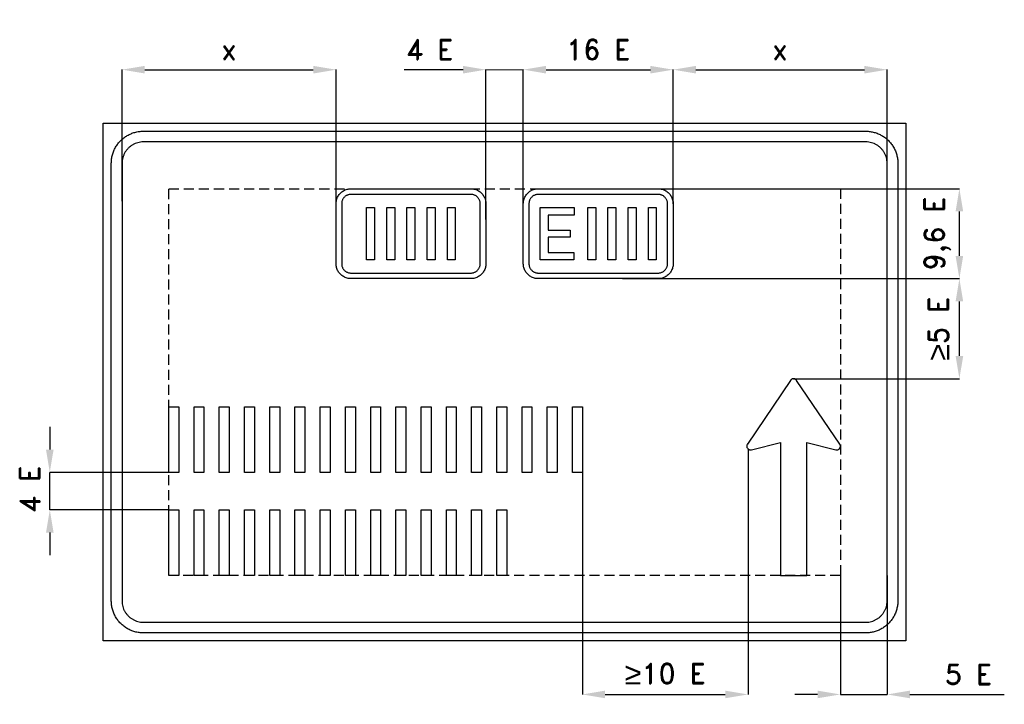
# Model space of a CAD drawing. Header units: millimetres. Extents: x -143 to 3538, y 870 to 3429.
import ezdxf

# ---------------------------------------------------------------- set-up
doc = ezdxf.new("R2010")
doc.units = ezdxf.units.MM
doc.header["$LTSCALE"] = 5
doc.linetypes.add('ČÁRKOVANÁX2', pattern=[1.5, 1, -0.5])
doc.layers.add('Kóty', color=2, linetype='Continuous')
doc.layers.add('Značka', color=7, linetype='Continuous')
doc.styles.get("Standard").update_dxf_attribs({"font": 'romand.shx', "height": 75})
doc.dimstyles.get("Standard").update_dxf_attribs({"dimtxt": 75, "dimasz": 85, "dimexe": 0.18, "dimexo": 0.0625, "dimgap": 37.5, "dimtad": 1, "dimdec": 0, "dimzin": 0, "dimdsep": 46, "dimtxsty": 'Standard', "dimcen": 0.09, "dimadec": 0, "dimazin": 0, "dimtfac": 1, "dimtdec": 0, "dimtofl": 0, "dimtmove": 0, "dimatfit": 3, "dimfxl": 1, "dimtolj": 1, "dimtzin": 0, "dimarcsym": 0})

# ---------------------------------------------------------------- blocks, each defined once
blk = doc.blocks.new('*D0')
at = {"layer": 'Defpoints', "color": 0, "transparency": 16777216}
for p in [(2579.6, 1824.6), (1960.6, 1737.2), (2579.6, 907.2)]:
    blk.add_point(p, dxfattribs=at)
at = {"layer": 'Kóty', "color": 0, "lineweight": -2, "transparency": 16777216}
for p, q in [((2579.6, 1824.6), (2579.6, 907)), ((1960.6, 1737.1), (1960.6, 907)), ((2045.6, 907.2), (2494.6, 907.2))]:
    blk.add_line(p, q, dxfattribs=at)
at = {"layer": 'Kóty', "color": 0, "transparency": 16777216}
for points in [[(2045.6, 921.4), (2045.6, 893), (1960.6, 907.2)], [(2494.6, 921.4), (2494.6, 893), (2579.6, 907.2)]]:
    blk.add_solid(points, dxfattribs=at)
at = {"layer": 'Kóty', "color": 0, "transparency": 16777216, "insert": (2270.1, 985.3), "char_height": 75, "attachment_point": 5}
blk.add_mtext('\\A1;{\\fArial|b0|i0|c238|p34;\\H1.08333x;≥\\Fromand|c238;\\H0.92308x;10 E}', dxfattribs=at)
blk = doc.blocks.new('*D1')
at = {"layer": 'Defpoints', "color": 0, "transparency": 16777216}
for p in [(2299.7, 3242.2), (1739.7, 2741.2), (2299.7, 2741.2)]:
    blk.add_point(p, dxfattribs=at)
at = {"layer": 'Kóty', "color": 0, "lineweight": -2, "transparency": 16777216}
for p, q in [((1739.7, 2741.3), (1739.7, 3242.4)), ((1824.7, 3242.2), (2214.7, 3242.2)), ((2299.7, 2741.3), (2299.7, 3242.4))]:
    blk.add_line(p, q, dxfattribs=at)
at = {"layer": 'Kóty', "color": 0, "transparency": 16777216}
for points in [[(1824.7, 3256.4), (1824.7, 3228), (1739.7, 3242.2)], [(2214.7, 3256.4), (2214.7, 3228), (2299.7, 3242.2)]]:
    blk.add_solid(points, dxfattribs=at)
at = {"layer": 'Kóty', "color": 0, "transparency": 16777216, "insert": (2019.7, 3317.2), "char_height": 75, "attachment_point": 5}
blk.add_mtext('\\A1;16 E', dxfattribs=at)
blk = doc.blocks.new('*D2')
at = {"layer": 'Defpoints', "color": 0, "transparency": 16777216}
for p in [(2225.2, 2461.2), (3369.7, 2461.2), (2749.6, 2087.2)]:
    blk.add_point(p, dxfattribs=at)
at = {"layer": 'Kóty', "color": 0, "lineweight": -2, "transparency": 16777216}
for p, q in [((2225.3, 2461.2), (3369.9, 2461.2)), ((3369.7, 2172.2), (3369.7, 2376.2)), ((2749.7, 2087.2), (3369.9, 2087.2))]:
    blk.add_line(p, q, dxfattribs=at)
at = {"layer": 'Kóty', "color": 0, "transparency": 16777216}
for points in [[(3355.5, 2376.2), (3383.9, 2376.2), (3369.7, 2461.2)], [(3355.5, 2172.2), (3383.9, 2172.2), (3369.7, 2087.2)]]:
    blk.add_solid(points, dxfattribs=at)
at = {"layer": 'Kóty', "color": 0, "transparency": 16777216, "insert": (3291.6, 2274.2), "char_height": 75, "attachment_point": 5, "rotation": 90}
blk.add_mtext('\\A1;{\\fArial|b0|i0|c238|p34;\\H1.08333x;≥\\Fromand|c238;\\H0.92308x;5 E}', dxfattribs=at)
blk = doc.blocks.new('*D3')
at = {"layer": 'Defpoints', "color": 0, "transparency": 16777216}
for p in [(1039.7, 3242.2), (239.7, 2750.5), (1039.7, 2741.2)]:
    blk.add_point(p, dxfattribs=at)
at = {"layer": 'Kóty', "color": 0, "lineweight": -2, "transparency": 16777216}
for p, q in [((239.7, 2750.5), (239.7, 3242.4)), ((324.7, 3242.2), (954.7, 3242.2)), ((1039.7, 2741.3), (1039.7, 3242.4))]:
    blk.add_line(p, q, dxfattribs=at)
at = {"layer": 'Kóty', "color": 0, "transparency": 16777216}
for points in [[(324.7, 3256.4), (324.7, 3228), (239.7, 3242.2)], [(954.7, 3256.4), (954.7, 3228), (1039.7, 3242.2)]]:
    blk.add_solid(points, dxfattribs=at)
at = {"layer": 'Kóty', "color": 0, "transparency": 16777216, "insert": (639.7, 3317.2), "char_height": 75, "attachment_point": 5}
blk.add_mtext('\\A1;x', dxfattribs=at)
blk = doc.blocks.new('*D4')
at = {"layer": 'Defpoints', "color": 0, "transparency": 16777216}
for p in [(3099.7, 3242.2), (3099.7, 2892.2), (2299.7, 2741.2)]:
    blk.add_point(p, dxfattribs=at)
at = {"layer": 'Kóty', "color": 0, "lineweight": -2, "transparency": 16777216}
for p, q in [((2299.7, 2741.3), (2299.7, 3242.4)), ((2384.7, 3242.2), (3014.7, 3242.2)), ((3099.7, 2892.3), (3099.7, 3242.4))]:
    blk.add_line(p, q, dxfattribs=at)
at = {"layer": 'Kóty', "color": 0, "transparency": 16777216}
for points in [[(2384.7, 3256.4), (2384.7, 3228), (2299.7, 3242.2)], [(3014.7, 3256.4), (3014.7, 3228), (3099.7, 3242.2)]]:
    blk.add_solid(points, dxfattribs=at)
at = {"layer": 'Kóty', "color": 0, "transparency": 16777216, "insert": (2699.7, 3317.2), "char_height": 75, "attachment_point": 5}
blk.add_mtext('\\A1;x', dxfattribs=at)
blk = doc.blocks.new('*D5')
at = {"layer": 'Defpoints', "color": 0, "transparency": 16777216}
for p in [(2924.7, 1352.2), (3099.7, 1352.2), (3099.7, 907.2)]:
    blk.add_point(p, dxfattribs=at)
at = {"layer": 'Kóty', "color": 0, "lineweight": -2, "transparency": 16777216}
for p, q in [((2924.7, 1352.1), (2924.7, 907)), ((3099.7, 1352.1), (3099.7, 907)), ((2839.7, 907.2), (2754.7, 907.2)), ((3184.7, 907.2), (3537.5, 907.2))]:
    blk.add_line(p, q, dxfattribs=at)
at = {"layer": 'Kóty', "color": 0, "transparency": 16777216}
for points in [[(2839.7, 921.4), (2839.7, 893), (2924.7, 907.2)], [(3184.7, 921.4), (3184.7, 893), (3099.7, 907.2)]]:
    blk.add_solid(points, dxfattribs=at)
at = {"layer": 'Kóty', "color": 0, "transparency": 16777216, "insert": (3403.6, 982.2), "char_height": 75, "attachment_point": 5}
blk.add_mtext('\\A1;5 E', dxfattribs=at)

msp = doc.modelspace()

# ---------------------------------------------------------------- linework, layer by layer
at = {"layer": 'Kóty'}
for p, q in [((1514.7, 3242.2), (1294.6, 3242.2)), ((1599.7, 2682.7), (1599.7, 3242.4)), ((1739.7, 2682.7), (1739.7, 3242.4)), ((1824.7, 3242.2), (2166.8, 3242.2)), ((2299.7, 2741.3), (2299.7, 3242.4)), ((2111, 2797.2), (3369.9, 2797.2)), ((3369.7, 2546.2), (3369.7, 2712.2)), ((2111, 2461.2), (3369.9, 2461.2)), ((-30.3, 1907.2), (-30.3, 1822.2)), ((414.6, 1737.2), (-30.5, 1737.2)), ((414.6, 1597.2), (-30.5, 1597.2)), ((-30.3, 1512.2), (-30.3, 1427.2))]:
    msp.add_line(p, q, dxfattribs=at)
for points in [[(1599.7, 3242.2), (1739.7, 3242.4)], [(-30.5, 1597.2), (-30.5, 1737.2)], [(2924.7, 907.2), (3099.7, 907.2)]]:
    msp.add_lwpolyline(points, dxfattribs=at)
for points in [[(1514.7, 3256.4), (1514.7, 3228), (1599.7, 3242.2)], [(1824.7, 3256.4), (1824.7, 3228), (1739.7, 3242.2)], [(3355.5, 2712.2), (3383.9, 2712.2), (3369.7, 2797.2)], [(3355.5, 2546.2), (3383.9, 2546.2), (3369.7, 2461.2)], [(-44.5, 1822.2), (-16.1, 1822.2), (-30.3, 1737.2)], [(-44.5, 1512.2), (-16.1, 1512.2), (-30.3, 1597.2)]]:
    msp.add_solid(points, dxfattribs=at)
at = {"layer": 'Značka', "color": 5}
for points in [[(169.7, 1107.2), (169.7, 3042.2), (3169.7, 3042.2), (3169.7, 1107.2), (169.7, 1107.2)], [(1154, 2531.2), (1154, 2727.2), (1183.7, 2727.2), (1183.7, 2531.2), (1154, 2531.2)], [(1229.4, 2531.2), (1229.4, 2727.2), (1259.1, 2727.2), (1259.1, 2531.2), (1229.4, 2531.2)], [(1304.8, 2531.2), (1304.8, 2727.2), (1334.5, 2727.2), (1334.5, 2531.2), (1304.8, 2531.2)], [(1380.3, 2531.2), (1380.3, 2727.2), (1410, 2727.2), (1410, 2531.2), (1380.3, 2531.2)], [(1455.7, 2531.2), (1455.7, 2727.2), (1485.4, 2727.2), (1485.4, 2531.2), (1455.7, 2531.2)], [(414.7, 1737.2), (414.7, 1982.2), (451.8, 1982.2), (451.8, 1737.2), (414.7, 1737.2)], [(509, 1737.2), (509, 1982.2), (546.1, 1982.2), (546.1, 1737.2), (509, 1737.2)], [(603.3, 1737.2), (603.3, 1982.2), (640.4, 1982.2), (640.4, 1737.2), (603.3, 1737.2)], [(697.6, 1737.2), (697.6, 1982.2), (734.7, 1982.2), (734.7, 1737.2), (697.6, 1737.2)], [(791.9, 1737.2), (791.9, 1982.2), (829, 1982.2), (829, 1737.2), (791.9, 1737.2)], [(886.2, 1737.2), (886.2, 1982.2), (923.3, 1982.2), (923.3, 1737.2), (886.2, 1737.2)], [(980.5, 1737.2), (980.5, 1982.2), (1017.6, 1982.2), (1017.6, 1737.2), (980.5, 1737.2)], [(1074.8, 1737.2), (1074.8, 1982.2), (1111.9, 1982.2), (1111.9, 1737.2), (1074.8, 1737.2)], [(1169.1, 1737.2), (1169.1, 1982.2), (1206.2, 1982.2), (1206.2, 1737.2), (1169.1, 1737.2)], [(1263.4, 1737.2), (1263.4, 1982.2), (1300.5, 1982.2), (1300.5, 1737.2), (1263.4, 1737.2)], [(1357.7, 1737.2), (1357.7, 1982.2), (1394.8, 1982.2), (1394.8, 1737.2), (1357.7, 1737.2)], [(1452, 1737.2), (1452, 1982.2), (1489.1, 1982.2), (1489.1, 1737.2), (1452, 1737.2)], [(1546.3, 1737.2), (1546.3, 1982.2), (1583.4, 1982.2), (1583.4, 1737.2), (1546.3, 1737.2)], [(1640.6, 1737.2), (1640.6, 1982.2), (1677.7, 1982.2), (1677.7, 1737.2), (1640.6, 1737.2)], [(1734.9, 1737.2), (1734.9, 1982.2), (1772, 1982.2), (1772, 1737.2), (1734.9, 1737.2)], [(1829.2, 1737.2), (1829.2, 1982.2), (1866.3, 1982.2), (1866.3, 1737.2), (1829.2, 1737.2)], [(1923.5, 1737.2), (1923.5, 1982.2), (1960.6, 1982.2), (1960.6, 1737.2), (1923.5, 1737.2)], [(414.7, 1352.2), (414.7, 1597.2), (451.8, 1597.2), (451.8, 1352.2), (414.7, 1352.2)], [(509, 1352.2), (509, 1597.2), (546.1, 1597.2), (546.1, 1352.2), (509, 1352.2)], [(603.3, 1352.2), (603.3, 1597.2), (640.4, 1597.2), (640.4, 1352.2), (603.3, 1352.2)], [(697.6, 1352.2), (697.6, 1597.2), (734.7, 1597.2), (734.7, 1352.2), (697.6, 1352.2)], [(791.9, 1352.2), (791.9, 1597.2), (829, 1597.2), (829, 1352.2), (791.9, 1352.2)], [(886.2, 1352.2), (886.2, 1597.2), (923.3, 1597.2), (923.3, 1352.2), (886.2, 1352.2)], [(980.5, 1352.2), (980.5, 1597.2), (1017.6, 1597.2), (1017.6, 1352.2), (980.5, 1352.2)], [(1074.8, 1352.2), (1074.8, 1597.2), (1111.9, 1597.2), (1111.9, 1352.2), (1074.8, 1352.2)], [(1169.1, 1352.2), (1169.1, 1597.2), (1206.2, 1597.2), (1206.2, 1352.2), (1169.1, 1352.2)], [(1263.4, 1352.2), (1263.4, 1597.2), (1300.5, 1597.2), (1300.5, 1352.2), (1263.4, 1352.2)], [(1357.7, 1352.2), (1357.7, 1597.2), (1394.8, 1597.2), (1394.8, 1352.2), (1357.7, 1352.2)], [(1452, 1352.2), (1452, 1597.2), (1489.1, 1597.2), (1489.1, 1352.2), (1452, 1352.2)], [(1546.3, 1352.2), (1546.3, 1597.2), (1583.4, 1597.2), (1583.4, 1352.2), (1546.3, 1352.2)], [(1640.6, 1352.2), (1640.6, 1597.2), (1677.7, 1597.2), (1677.7, 1352.2), (1640.6, 1352.2)]]:
    msp.add_lwpolyline(points, dxfattribs=at)
for points in [[(319.7, 1137.2), (319.2, 1137.2), (318.7, 1137.2, -0.03218), (303.3, 1138.3, -0.035443), (288, 1141.5, -0.036267), (273.3, 1146.4, -0.03442), (259.4, 1153.4, -0.033721), (246.5, 1162.1, -0.034085), (234.8, 1172.3, -0.034209), (224.5, 1184, -0.034229), (215.9, 1196.9, -0.034044), (209, 1210.8, -0.033412), (203.9, 1225.5, -0.034127), (200.7, 1240.8, -0.036745), (199.7, 1256.3), (199.7, 1256.7), (199.7, 1257.2), (199.7, 2892.2), (199.7, 2892.7), (199.7, 2893.1, -0.03218), (200.8, 2908.6, -0.035443), (203.9, 2923.9, -0.036267), (208.9, 2938.6, -0.034425), (215.9, 2952.5, -0.033723), (224.5, 2965.4, -0.034082), (234.8, 2977, -0.034204), (246.5, 2987.3, -0.034223), (259.4, 2996, -0.034048), (273.3, 3002.9, -0.033416), (288, 3007.9, -0.034129), (303.3, 3011.2, -0.036741), (318.7, 3012.2), (319.2, 3012.2), (319.7, 3012.2), (3019.7, 3012.2), (3020.2, 3012.2), (3020.6, 3012.2, -0.03218), (3036.1, 3011.1, -0.035452), (3051.4, 3007.9, -0.036272), (3066.1, 3003, -0.03441), (3080, 2996, -0.033714), (3092.9, 2987.3, -0.034082), (3104.5, 2977, -0.034209), (3114.8, 2965.4, -0.034232), (3123.5, 2952.5, -0.034027), (3130.4, 2938.6, -0.033418), (3135.4, 2923.9, -0.034111), (3138.7, 2908.6, -0.036749), (3139.7, 2893.1), (3139.7, 2892.7), (3139.7, 2892.2), (3139.7, 1257.2), (3139.7, 1256.7), (3139.7, 1256.3, -0.032179), (3138.6, 1240.8, -0.035457), (3135.4, 1225.5, -0.036267), (3130.5, 1210.8, -0.034424), (3123.5, 1196.9, -0.033731), (3114.8, 1184, -0.034079), (3104.5, 1172.3, -0.034202), (3092.9, 1162, -0.034215), (3080, 1153.4, -0.034038), (3066.1, 1146.5, -0.033411), (3051.4, 1141.5, -0.034125), (3036.1, 1138.2, -0.036744), (3020.6, 1137.2), (3020.2, 1137.2), (3019.7, 1137.2), (319.7, 1137.2)], [(319.7, 1177.2), (3019.7, 1177.2), (3020, 1177.2), (3020.3, 1177.2, 0.032178), (3030.7, 1177.9, 0.035444), (3040.8, 1180, 0.036267), (3050.6, 1183.4, 0.034422), (3059.9, 1188, 0.033731), (3068.5, 1193.8, 0.034071), (3076.3, 1200.6, 0.034205), (3083.1, 1208.4, 0.034223), (3088.9, 1217, 0.034048), (3093.5, 1226.3, 0.033416), (3096.9, 1236.1, 0.034152), (3099, 1246.2, 0.036741), (3099.7, 1256.6), (3099.7, 1256.9), (3099.7, 1257.2), (3099.7, 2892.2), (3099.7, 2892.5), (3099.7, 2892.8, 0.032179), (3099, 2903.2, 0.035443), (3096.9, 2913.3, 0.036259), (3093.5, 2923.1, 0.034419), (3088.9, 2932.4, 0.033729), (3083.1, 2941, 0.034073), (3076.3, 2948.8, 0.034191), (3068.5, 2955.6, 0.034225), (3059.9, 2961.4, 0.034056), (3050.6, 2966, 0.033414), (3040.8, 2969.4, 0.034128), (3030.6, 2971.5, 0.036743), (3020.3, 2972.2), (3020, 2972.2), (3019.7, 2972.2), (319.7, 2972.2), (319.4, 2972.2), (319.1, 2972.2, 0.032179), (308.7, 2971.5, 0.035442), (298.6, 2969.4, 0.03626), (288.8, 2966, 0.034413), (279.5, 2961.4, 0.033721), (270.9, 2955.6, 0.034079), (263.1, 2948.8, 0.03421), (256.3, 2941, 0.034233), (250.5, 2932.4, 0.034047), (245.9, 2923.1, 0.033413), (242.5, 2913.3, 0.034126), (240.4, 2903.1, 0.036745), (239.7, 2892.8), (239.7, 2892.5), (239.7, 2892.2), (239.7, 1257.2), (239.7, 1256.9), (239.7, 1256.6, 0.03218), (240.4, 1246.2, 0.035443), (242.5, 1236.1, 0.036267), (245.8, 1226.3, 0.03442), (250.5, 1217, 0.033721), (256.3, 1208.4, 0.034085), (263.1, 1200.6, 0.03421), (270.9, 1193.8, 0.034229), (279.5, 1188, 0.034044), (288.8, 1183.4, 0.033411), (298.6, 1180, 0.034128), (308.7, 1177.9, 0.036745), (319.1, 1177.2), (319.4, 1177.2), (319.7, 1177.2)], [(1095.7, 2461.2), (1095.5, 2461.2), (1095.3, 2461.2, -0.032169), (1088, 2461.7, -0.035416), (1080.9, 2463.2, -0.036271), (1074, 2465.5, -0.034431), (1067.6, 2468.8, -0.03372), (1061.5, 2472.8, -0.034095), (1056.1, 2477.6, -0.034214), (1051.3, 2483, -0.034243), (1047.3, 2489.1, -0.034056), (1044, 2495.6, -0.033416), (1041.7, 2502.4, -0.034124), (1040.2, 2509.5, -0.036746), (1039.7, 2516.8), (1039.7, 2517), (1039.7, 2517.2), (1039.7, 2741.2), (1039.7, 2741.4), (1039.7, 2741.6, -0.032177), (1040.2, 2748.9, -0.03545), (1041.7, 2756, -0.03626), (1044, 2762.8, -0.034423), (1047.3, 2769.3, -0.033725), (1051.3, 2775.4, -0.034084), (1056.1, 2780.8, -0.034196), (1061.5, 2785.6, -0.034232), (1067.6, 2789.6, -0.034059), (1074, 2792.9, -0.033405), (1080.9, 2795.2, -0.034129), (1088, 2796.7, -0.036744), (1095.3, 2797.2), (1095.5, 2797.2), (1095.7, 2797.2), (1543.7, 2797.2), (1543.9, 2797.2), (1544.1, 2797.2, -0.032169), (1551.4, 2796.7, -0.035417), (1558.5, 2795.2, -0.036276), (1565.3, 2792.9, -0.034446), (1571.8, 2789.6, -0.033725), (1577.9, 2785.6, -0.034078), (1583.3, 2780.8, -0.034201), (1588.1, 2775.4, -0.034236), (1592.1, 2769.3, -0.034071), (1595.4, 2762.8, -0.033408), (1597.7, 2756, -0.034133), (1599.2, 2748.9, -0.036746), (1599.7, 2741.6), (1599.7, 2741.4), (1599.7, 2741.2), (1599.7, 2517.2), (1599.7, 2517), (1599.7, 2516.8, -0.032169), (1599.2, 2509.5, -0.035417), (1597.7, 2502.4, -0.036276), (1595.4, 2495.5, -0.034446), (1592.1, 2489.1, -0.033725), (1588.1, 2483, -0.034078), (1583.3, 2477.6, -0.034201), (1577.9, 2472.8, -0.034236), (1571.8, 2468.8, -0.034071), (1565.3, 2465.5, -0.033408), (1558.5, 2463.2, -0.034133), (1551.4, 2461.7, -0.036746), (1544.1, 2461.2), (1543.9, 2461.2), (1543.7, 2461.2), (1095.7, 2461.2)], [(1095.7, 2482.2), (1543.7, 2482.2), (1543.8, 2482.2), (1544, 2482.2, 0.032165), (1548.5, 2482.5, 0.035444), (1552.9, 2483.4, 0.03628), (1557.2, 2484.9, 0.034442), (1561.3, 2486.9, 0.033701), (1565, 2489.4, 0.034065), (1568.4, 2492.4, 0.034201), (1571.4, 2495.8, 0.034208), (1574, 2499.6, 0.034016), (1576, 2503.7, 0.033399), (1577.5, 2508, 0.034148), (1578.4, 2512.4, 0.036731), (1578.7, 2516.9), (1578.7, 2517.1), (1578.7, 2517.2), (1578.7, 2741.2), (1578.7, 2741.3), (1578.7, 2741.5, 0.032165), (1578.4, 2746, 0.035444), (1577.5, 2750.4, 0.03628), (1576, 2754.7, 0.034442), (1574, 2758.8, 0.033701), (1571.4, 2762.5, 0.034065), (1568.4, 2765.9, 0.034201), (1565, 2768.9, 0.034208), (1561.3, 2771.5, 0.034016), (1557.2, 2773.5, 0.033399), (1552.9, 2775, 0.034148), (1548.5, 2775.9, 0.036731), (1544, 2776.2), (1543.8, 2776.2), (1543.7, 2776.2), (1095.7, 2776.2), (1095.6, 2776.2), (1095.4, 2776.2, 0.032167), (1090.9, 2775.9, 0.035453), (1086.5, 2775, 0.036279), (1082.2, 2773.5, 0.034431), (1078.1, 2771.5, 0.033715), (1074.3, 2768.9, 0.034084), (1070.9, 2765.9, 0.034211), (1067.9, 2762.5, 0.034219), (1065.4, 2758.8, 0.03404), (1063.4, 2754.7, 0.033412), (1061.9, 2750.4, 0.034122), (1061, 2746, 0.036757), (1060.7, 2741.5), (1060.7, 2741.3), (1060.7, 2741.2), (1060.7, 2517.2), (1060.7, 2517.1), (1060.7, 2516.9, 0.032192), (1061, 2512.4, 0.035444), (1061.9, 2508, 0.036254), (1063.4, 2503.7, 0.03443), (1065.4, 2499.6, 0.033712), (1067.9, 2495.8, 0.034075), (1070.9, 2492.4, 0.034219), (1074.3, 2489.4, 0.034238), (1078.1, 2486.9, 0.034016), (1082.2, 2484.9, 0.033417), (1086.5, 2483.4, 0.034151), (1090.9, 2482.5, 0.036731), (1095.4, 2482.2), (1095.6, 2482.2), (1095.7, 2482.2)], [(2798.8, 1352.2), (2798.8, 1849.2), (2907.3, 1821.6), (2908, 1821.5), (2908.7, 1821.4, 0.051429), (2911.4, 1821.2, 0.051554), (2914, 1821.6, 0.064148), (2917.2, 1822.7, 0.064092), (2920, 1824.6, 0.06398), (2922.3, 1827.1, 0.063941), (2923.8, 1830.1, 0.063503), (2924.7, 1833.4, 0.062403), (2924.7, 1836.8), (2924.2, 1839.4), (2923.1, 1841.9), (2922.7, 1842.5), (2922.4, 1843), (2761.4, 2081), (2761, 2081.6), (2760.6, 2082.1, 0.051887), (2758.6, 2084.1, 0.052113), (2756.3, 2085.6, 0.064833), (2753.2, 2086.8, 0.065054), (2749.8, 2087.2, 0.06476), (2746.4, 2086.8, 0.063134), (2743.2, 2085.6, 0.052078), (2740.9, 2084.1, 0.056901), (2739, 2082.1), (2738.6, 2081.6), (2738.2, 2081), (2577.2, 1843), (2576.8, 1842.5), (2576.5, 1841.9), (2575.4, 1839.4), (2574.9, 1836.8, 0.064185), (2574.9, 1833.4, 0.064138), (2575.7, 1830.1, 0.064045), (2577.3, 1827.1, 0.063963), (2579.6, 1824.6, 0.063568), (2582.4, 1822.7, 0.062383), (2585.5, 1821.6, 0.051635), (2588.2, 1821.2, 0.056287), (2590.9, 1821.4), (2591.6, 1821.5), (2592.2, 1821.6), (2700.8, 1849.2), (2700.8, 1352.2), (2798.8, 1352.2)]]:
    msp.add_lwpolyline(points, format="xyb", dxfattribs=at)
at = {"layer": 'Značka', "color": 6, "linetype": 'ČÁRKOVANÁX2', "ltscale": 7.5}
msp.add_lwpolyline([(414.7, 1352.2), (414.7, 2797.2), (2924.7, 2797.2), (2924.7, 1352.2), (414.7, 1352.2)], dxfattribs=at)
at = {"layer": 'Značka', "color": 3}
for points in [[(1795.7, 2461.2), (1795.5, 2461.2), (1795.3, 2461.2, -0.032169), (1788, 2461.7, -0.035417), (1780.9, 2463.2, -0.036276), (1774, 2465.5, -0.034446), (1767.6, 2468.8, -0.033725), (1761.5, 2472.8, -0.034078), (1756.1, 2477.6, -0.034201), (1751.3, 2483, -0.034236), (1747.3, 2489.1, -0.034071), (1744, 2495.6, -0.033408), (1741.7, 2502.4, -0.034133), (1740.2, 2509.5, -0.036746), (1739.7, 2516.8), (1739.7, 2517), (1739.7, 2517.2), (1739.7, 2741.2), (1739.7, 2741.4), (1739.7, 2741.6, -0.032169), (1740.2, 2748.9, -0.035417), (1741.7, 2756, -0.036276), (1744, 2762.8, -0.034446), (1747.3, 2769.3, -0.033725), (1751.3, 2775.4, -0.034078), (1756.1, 2780.8, -0.034201), (1761.5, 2785.6, -0.034236), (1767.6, 2789.6, -0.034071), (1774.1, 2792.9, -0.033408), (1780.9, 2795.2, -0.034133), (1788, 2796.7, -0.036746), (1795.3, 2797.2), (1795.5, 2797.2), (1795.7, 2797.2), (2243.7, 2797.2), (2243.9, 2797.2), (2244.1, 2797.2, -0.032173), (2251.4, 2796.7, -0.035413), (2258.5, 2795.2, -0.03627), (2265.3, 2792.9, -0.034416), (2271.8, 2789.6, -0.033716), (2277.9, 2785.6, -0.034112), (2283.3, 2780.8, -0.034252), (2288.1, 2775.4, -0.034235), (2292.1, 2769.3, -0.034056), (2295.4, 2762.8, -0.033424), (2297.7, 2756, -0.034116), (2299.2, 2748.9, -0.036746), (2299.7, 2741.6), (2299.7, 2741.4), (2299.7, 2741.2), (2299.7, 2517.2), (2299.7, 2517), (2299.7, 2516.8, -0.032185), (2299.2, 2509.5, -0.03545), (2297.7, 2502.4, -0.036245), (2295.4, 2495.5, -0.034416), (2292.1, 2489.1, -0.033669), (2288.1, 2483, -0.034077), (2283.3, 2477.6, -0.034213), (2277.9, 2472.8, -0.034209), (2271.8, 2468.8, -0.03404), (2265.3, 2465.5, -0.033402), (2258.5, 2463.2, -0.03413), (2251.4, 2461.7, -0.036742), (2244.1, 2461.2), (2243.9, 2461.2), (2243.7, 2461.2), (1795.7, 2461.2)], [(1795.7, 2461.2), (1795.5, 2461.2), (1795.3, 2461.2, -0.032169), (1788, 2461.7, -0.035417), (1780.9, 2463.2, -0.036276), (1774, 2465.5, -0.034446), (1767.6, 2468.8, -0.033725), (1761.5, 2472.8, -0.034078), (1756.1, 2477.6, -0.034201), (1751.3, 2483, -0.034236), (1747.3, 2489.1, -0.034071), (1744, 2495.6, -0.033408), (1741.7, 2502.4, -0.034133), (1740.2, 2509.5, -0.036746), (1739.7, 2516.8), (1739.7, 2517), (1739.7, 2517.2), (1739.7, 2741.2), (1739.7, 2741.4), (1739.7, 2741.6, -0.032169), (1740.2, 2748.9, -0.035417), (1741.7, 2756, -0.036276), (1744, 2762.8, -0.034446), (1747.3, 2769.3, -0.033725), (1751.3, 2775.4, -0.034078), (1756.1, 2780.8, -0.034201), (1761.5, 2785.6, -0.034236), (1767.6, 2789.6, -0.034071), (1774.1, 2792.9, -0.033408), (1780.9, 2795.2, -0.034133), (1788, 2796.7, -0.036746), (1795.3, 2797.2), (1795.5, 2797.2), (1795.7, 2797.2), (2243.7, 2797.2), (2243.9, 2797.2), (2244.1, 2797.2, -0.032173), (2251.4, 2796.7, -0.035413), (2258.5, 2795.2, -0.03627), (2265.3, 2792.9, -0.034416), (2271.8, 2789.6, -0.033716), (2277.9, 2785.6, -0.034112), (2283.3, 2780.8, -0.034252), (2288.1, 2775.4, -0.034235), (2292.1, 2769.3, -0.034056), (2295.4, 2762.8, -0.033424), (2297.7, 2756, -0.034116), (2299.2, 2748.9, -0.036746), (2299.7, 2741.6), (2299.7, 2741.4), (2299.7, 2741.2), (2299.7, 2517.2), (2299.7, 2517), (2299.7, 2516.8, -0.032185), (2299.2, 2509.5, -0.03545), (2297.7, 2502.4, -0.036245), (2295.4, 2495.5, -0.034416), (2292.1, 2489.1, -0.033669), (2288.1, 2483, -0.034077), (2283.3, 2477.6, -0.034213), (2277.9, 2472.8, -0.034209), (2271.8, 2468.8, -0.03404), (2265.3, 2465.5, -0.033402), (2258.5, 2463.2, -0.03413), (2251.4, 2461.7, -0.036742), (2244.1, 2461.2), (2243.9, 2461.2), (2243.7, 2461.2), (1795.7, 2461.2)], [(1795.7, 2482.2), (2243.7, 2482.2), (2243.8, 2482.2), (2244, 2482.2, 0.032169), (2248.5, 2482.5, 0.035455), (2252.9, 2483.4, 0.03627), (2257.2, 2484.9, 0.034431), (2261.3, 2486.9, 0.033715), (2265, 2489.4, 0.034084), (2268.4, 2492.4, 0.03418), (2271.4, 2495.8, 0.034209), (2274, 2499.6, 0.034064), (2276, 2503.7, 0.033424), (2277.5, 2508, 0.034122), (2278.4, 2512.4, 0.036731), (2278.7, 2516.9), (2278.7, 2517.1), (2278.7, 2517.2), (2278.7, 2741.2), (2278.7, 2741.3), (2278.7, 2741.5, 0.032191), (2278.4, 2746, 0.035391), (2277.5, 2750.4, 0.036229), (2276, 2754.7, 0.034418), (2274, 2758.8, 0.033679), (2271.4, 2762.5, 0.034065), (2268.4, 2765.9, 0.034201), (2265, 2768.9, 0.034208), (2261.3, 2771.5, 0.034003), (2257.2, 2773.5, 0.033426), (2252.9, 2775, 0.034143), (2248.5, 2775.9, 0.036731), (2244, 2776.2), (2243.8, 2776.2), (2243.7, 2776.2), (1795.7, 2776.2), (1795.6, 2776.2), (1795.4, 2776.2, 0.032165), (1790.9, 2775.9, 0.035444), (1786.5, 2775, 0.03628), (1782.2, 2773.5, 0.034442), (1778.1, 2771.5, 0.033701), (1774.3, 2768.9, 0.034065), (1770.9, 2765.9, 0.034201), (1767.9, 2762.5, 0.034208), (1765.4, 2758.8, 0.034016), (1763.4, 2754.7, 0.033399), (1761.9, 2750.4, 0.034148), (1761, 2746, 0.036731), (1760.7, 2741.5), (1760.7, 2741.3), (1760.7, 2741.2), (1760.7, 2517.2), (1760.7, 2517.1), (1760.7, 2516.9, 0.032165), (1761, 2512.4, 0.035444), (1761.9, 2508, 0.03628), (1763.4, 2503.7, 0.034442), (1765.4, 2499.6, 0.033701), (1767.9, 2495.8, 0.034065), (1770.9, 2492.4, 0.034201), (1774.3, 2489.4, 0.034208), (1778.1, 2486.9, 0.034016), (1782.2, 2484.9, 0.033399), (1786.5, 2483.4, 0.034148), (1790.9, 2482.5, 0.036731), (1795.4, 2482.2), (1795.6, 2482.2), (1795.7, 2482.2)]]:
    msp.add_lwpolyline(points, format="xyb", dxfattribs=at)
for points in [[(1802.7, 2531.2), (1802.7, 2727.2), (1929.2, 2727.2), (1929.2, 2698.9), (1832.4, 2698.9), (1832.4, 2643), (1914.9, 2643), (1914.9, 2616.8), (1832.4, 2616.8), (1832.4, 2559), (1928.9, 2559), (1928.9, 2531.2), (1802.7, 2531.2)], [(1980.7, 2531.2), (1980.7, 2727.2), (2010.4, 2727.2), (2010.4, 2531.2), (1980.7, 2531.2)], [(2056.1, 2531.2), (2056.1, 2727.2), (2085.8, 2727.2), (2085.8, 2531.2), (2056.1, 2531.2)], [(2131.5, 2531.2), (2131.5, 2727.2), (2161.3, 2727.2), (2161.3, 2531.2), (2131.5, 2531.2)], [(2207, 2531.2), (2207, 2727.2), (2236.7, 2727.2), (2236.7, 2531.2), (2207, 2531.2)]]:
    msp.add_lwpolyline(points, dxfattribs=at)

# ---------------------------------------------------------------- texts
at = {"layer": 'Kóty', "insert": (1389.4, 3317.2), "char_height": 75, "attachment_point": 5}
msp.add_mtext('\\A1;4 E', dxfattribs=at)
at = {"layer": 'Kóty', "char_height": 75, "attachment_point": 5, "rotation": 90}
for s, insert in [('\\A1;9,6 E', (3287.5, 2630.3)), ('\\A1;4 E', (-105.3, 1673.7))]:
    msp.add_mtext(s, dxfattribs=dict(at, insert=insert))

# ---------------------------------------------------------------- dimensions: what is measured, and where the dimension line sits
at = {"layer": 'Kóty'}
for base, p1, p2, text, picture, middle in [((2299.7, 3242.2), (1739.7, 2741.2), (2299.7, 2741.2), '16 E', '*D1', (2019.7, 3317.2)), ((1039.7, 3242.2), (239.7, 2750.5), (1039.7, 2741.2), 'x', '*D3', (639.7, 3317.2)), ((3099.7, 3242.2), (2299.7, 2741.2), (3099.7, 2892.2), 'x', '*D4', (2699.7, 3317.2)), ((2579.6, 907.2), (1960.6, 1737.2), (2579.6, 1824.6), '{\\fArial|b0|i0|c238|p34;\\H1.08333x;≥\\Fromand|c238;\\H0.92308x;10 E}', '*D0', (2270.1, 985.3)), ((3099.7, 907.2), (2924.7, 1352.2), (3099.7, 1352.2), '5 E', '*D5', (3403.6, 982.2))]:
    dim = msp.add_linear_dim(base=base, p1=p1, p2=p2, text=text, dimstyle='Standard', dxfattribs=at)
    dim.commit()
    dim.dimension.update_dxf_attribs({"geometry": picture, "text_midpoint": middle})
dim = msp.add_linear_dim(base=(3369.7, 2461.2), p1=(2749.6, 2087.2), p2=(2225.2, 2461.2), angle=90, text='{\\fArial|b0|i0|c238|p34;\\H1.08333x;≥\\Fromand|c238;\\H0.92308x;5 E}', dimstyle='Standard', dxfattribs=at)
dim.commit()
dim.dimension.update_dxf_attribs({"geometry": '*D2', "text_midpoint": (3291.6, 2274.2)})

doc.saveas('drawing.dxf')
